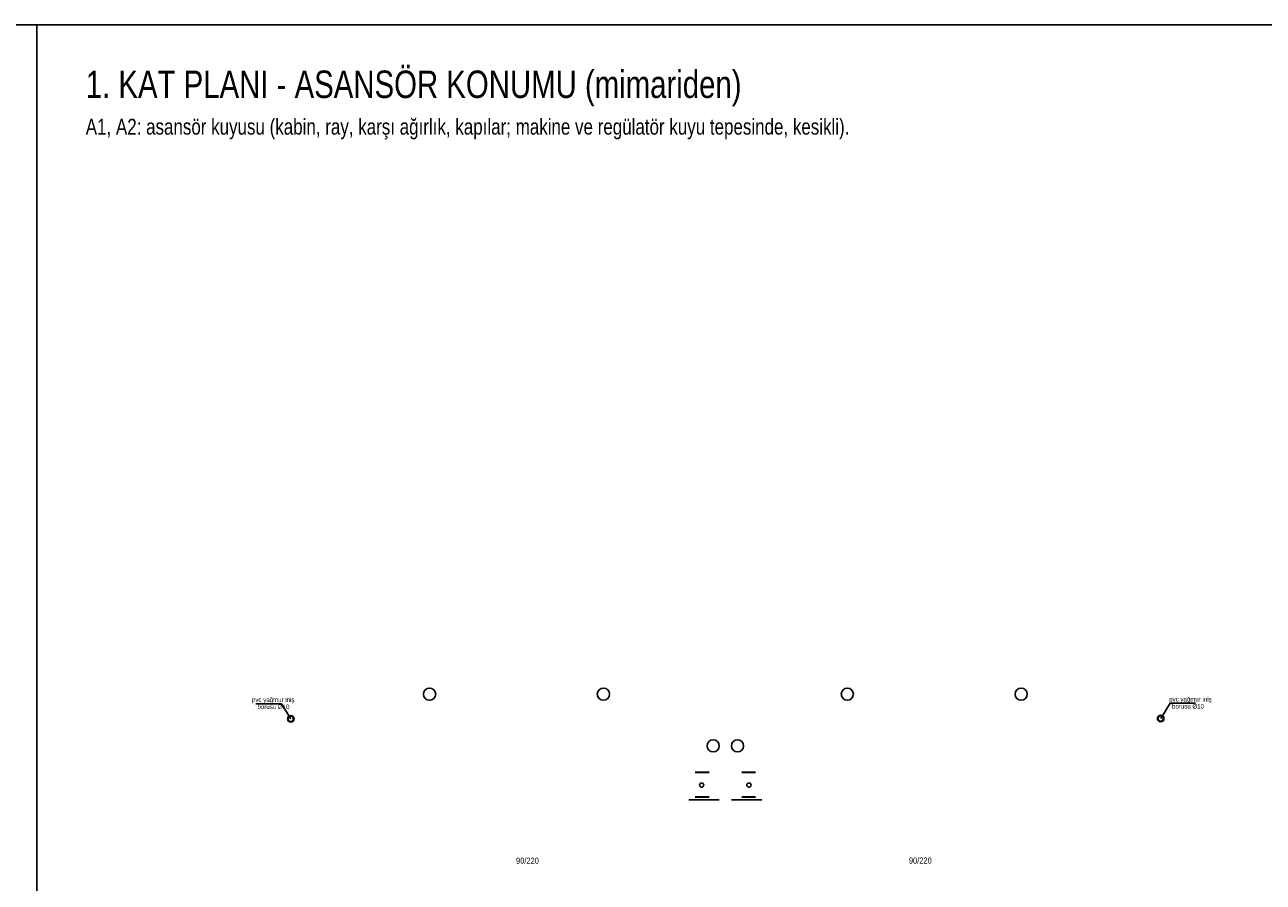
# Model space of a CAD drawing. Header units: centimetres. Extents: x 0 to 12476, y -30 to 2970.
# Tile 5 of 26: x 1140 to 2155, y 2267 to 2970. Entities that reach past the tile are written whole.
import ezdxf

# ---------------------------------------------------------------- set-up
doc = ezdxf.new("R2010")
doc.units = ezdxf.units.CM
for name, color, linetype in [('ASN-BASLIK', 5, 'Continuous'), ('ASN-CERCEVE', 7, 'Continuous'), ('ASN-MIMARI', 8, 'Continuous'), ('ASN-YAZI', 4, 'Continuous')]:
    doc.layers.add(name, color=color, linetype=linetype)

msp = doc.modelspace()

# ---------------------------------------------------------------- linework, layer by layer
at = {"layer": 'ASN-CERCEVE'}
msp.add_line((1150, 0), (1150, 2970), dxfattribs=at)
for points in [[(0, 0), (12475.8, 0), (12475.8, 2970), (0, 2970)], [(100, 0), (12450.8, 0), (12450.8, 2970), (100, 2970)]]:
    msp.add_lwpolyline(points, close=True, dxfattribs=at)
at = {"layer": 'ASN-MIMARI'}
for p, q in [((1350.5, 2413.7), (1329.5, 2413.7)), ((1358.1, 2401.3), (1350.5, 2413.7)), ((2071.3, 2401.6), (2079, 2414.1)), ((2079, 2414.1), (2099.9, 2414.1)), ((1689.6, 2357.7), (1701, 2357.7)), ((1689.6, 2357.4), (1701, 2357.4)), ((1739.1, 2357.7), (1727.8, 2357.7)), ((1739.1, 2357.4), (1727.8, 2357.4)), ((1701, 2337.5), (1689.6, 2337.5)), ((1701, 2337.2), (1689.6, 2337.2)), ((1727.8, 2337.5), (1739.1, 2337.5)), ((1727.8, 2337.2), (1739.1, 2337.2)), ((1684.4, 2334.9), (1709.4, 2334.9)), ((1744.4, 2334.9), (1719.4, 2334.9))]:
    msp.add_line(p, q, dxfattribs=at)
for centre, radius in [((1471.9, 2421.5), 5), ((1614.4, 2421.5), 5), ((1814.4, 2421.5), 5), ((1956.9, 2421.5), 5), ((1358.1, 2401.3), 2.7), ((1358.1, 2401.3), 2.25), ((2071.3, 2401.6), 2.7), ((2071.3, 2401.6), 2.25), ((1704.4, 2379.2), 5), ((1724.4, 2379.2), 5), ((1695, 2347), 1.73), ((1733.7, 2347), 1.73)]:
    msp.add_circle(centre, radius, dxfattribs=at)

# ---------------------------------------------------------------- texts
at = {"layer": 'ASN-BASLIK', "width": 0.8}
msp.add_text('1. KAT PLANI - ASANSÖR KONUMU (mimariden)', height=22.5, dxfattribs=at).set_placement((1190, 2910))
at = {"layer": 'ASN-MIMARI', "width": 0.8}
for s, height, p in [('pvc yağmur iniş', 3.75, (1326.3, 2415.1)), ('pvc yağmur iniş', 3.75, (2078.3, 2415.5)), ('borusu %%c10', 3.75, (1330.8, 2409.3)), ('borusu %%c10', 3.75, (2080.6, 2409.7)), ('90/220', 5, (1542.8, 2282.6)), ('90/220', 5, (1864.9, 2282.7))]:
    msp.add_text(s, height=height, dxfattribs=at).set_placement(p)
at = {"layer": 'ASN-YAZI', "width": 0.8}
msp.add_text('A1, A2: asansör kuyusu (kabin, ray, karşı ağırlık, kapılar; makine ve regülatör kuyu tepesinde, kesikli).', height=13, dxfattribs=at).set_placement((1190, 2880))

doc.saveas('drawing.dxf')
